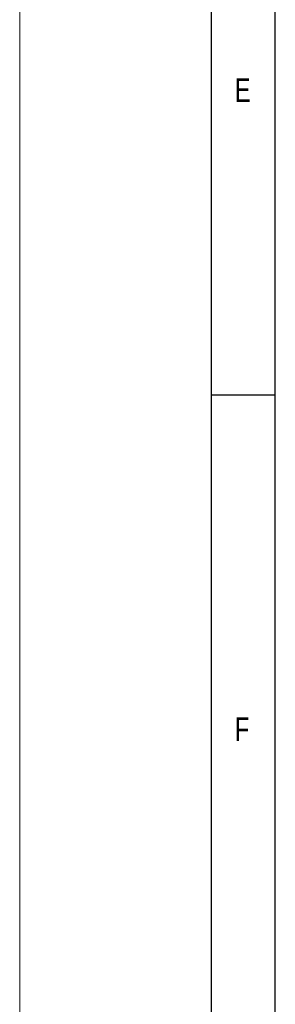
# Model space of a CAD drawing. Header units: millimetres. Extents: x 0 to 594, y 0 to 420.
# Tile 2 of 15: x 0 to 20, y 112 to 189. Entities that reach past the tile are written whole.
import ezdxf

# ---------------------------------------------------------------- set-up
doc = ezdxf.new("R2010")
doc.units = ezdxf.units.MM
doc.layers.add('FORMAT', color=7, linetype='Continuous')
doc.styles.add('SLDTEXTSTYLE0', font='TXT', dxfattribs={"width": 0.75})

msp = doc.modelspace()

# ---------------------------------------------------------------- linework, layer by layer
at = {"color": 7, "linetype": 'Continuous', "lineweight": 18}
msp.add_line((0, 0.0001), (0, 420.0001), dxfattribs=at)
at = {"layer": 'FORMAT'}
for p, q in [((15, 5.0001), (15, 415.0001)), ((20, 10.0001), (20, 410.0001)), ((20, 160.0001), (15, 160.0001))]:
    msp.add_line(p, q, dxfattribs=at)

# ---------------------------------------------------------------- texts
at = {"layer": 'FORMAT', "char_height": 1.8521, "attachment_point": 1, "style": 'SLDTEXTSTYLE0'}
for s, insert in [('E', (16.8216, 184.7832)), ('F', (16.8216, 134.7832))]:
    msp.add_mtext(s, dxfattribs=dict(at, insert=insert))

doc.saveas('drawing.dxf')
